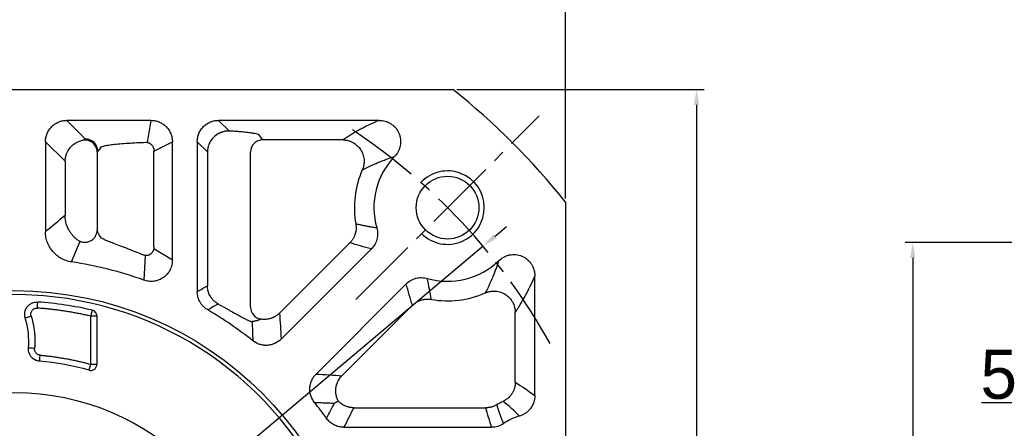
# Model space of a CAD drawing. Header units: millimetres. Extents: x 2047 to 3179, y 182 to 933.
# Tile 9 of 15: x 2265 to 2426, y 739 to 805. Entities that reach past the tile are written whole.
import ezdxf

# ---------------------------------------------------------------- set-up
doc = ezdxf.new("R2010")
doc.units = ezdxf.units.MM
doc.linetypes.add('点画线', pattern=[18, 12, -2, 2, -2])
for name, color, linetype in [('6文字层', 3, 'Continuous'), ('7中心线层', 7, '点画线'), ('标注线', 7, 'Continuous')]:
    doc.layers.add(name, color=color, linetype=linetype)
doc.layers.add('粗实线', color=7, linetype='Continuous', lineweight=40)
doc.layers.add('细实线', color=211, linetype='Continuous', lineweight=18)
doc.dimstyles.new('ISO-25', dxfattribs={"dimtxt": 2.5, "dimasz": 2.5, "dimexe": 1.25, "dimexo": 0.625, "dimtad": 1, "dimtxsty": 'Standard', "dimcen": 2.5, "dimadec": 0, "dimazin": 0, "dimtfac": 1, "dimtmove": 0, "dimatfit": 3, "dimfxl": 1, "dimarcsym": 0})

# ---------------------------------------------------------------- blocks, each defined once
blk = doc.blocks.new('*D23')
at = {"layer": '6文字层', "color": 0, "lineweight": -2}
for p, q in [((2517.24, 769.07), (2409.58, 769.07)), ((2410.83, 766.57), (2410.83, 641.57)), ((2517.24, 639.07), (2409.58, 639.07))]:
    blk.add_line(p, q, dxfattribs=at)
at = {"layer": '6文字层', "color": 0}
for points in [[(2411.24, 766.57), (2410.41, 766.57), (2410.83, 769.07)], [(2410.41, 641.57), (2411.24, 641.57), (2410.83, 639.07)]]:
    blk.add_solid(points, dxfattribs=at)
at = {"layer": 'Defpoints', "color": 0}
for p in [(2517.87, 769.07), (2410.83, 639.07), (2517.87, 639.07)]:
    blk.add_point(p, dxfattribs=at)
at = {"layer": '6文字层', "color": 0, "insert": (2406.2, 704.07), "char_height": 8, "attachment_point": 5, "rotation": 90}
blk.add_mtext('%%C130h7', dxfattribs=at)
blk = doc.blocks.new('*D24')
at = {"layer": '6文字层', "color": 0, "lineweight": -2}
for p, q in [((2434.87, 723.2), (2434.87, 744.13)), ((2439.87, 727.7), (2439.87, 744.13)), ((2432.37, 742.88), (2422.08, 742.88)), ((2439.87, 742.88), (2434.87, 742.88)), ((2442.37, 742.88), (2444.87, 742.88))]:
    blk.add_line(p, q, dxfattribs=at)
at = {"layer": '6文字层', "color": 0}
for points in [[(2432.37, 742.46), (2432.37, 743.29), (2434.87, 742.88)], [(2442.37, 743.29), (2442.37, 742.46), (2439.87, 742.88)]]:
    blk.add_solid(points, dxfattribs=at)
at = {"layer": 'Defpoints', "color": 0}
for p in [(2434.87, 742.88), (2439.87, 727.07), (2434.87, 722.57)]:
    blk.add_point(p, dxfattribs=at)
at = {"layer": '6文字层', "color": 0, "insert": (2424.87, 747.5), "char_height": 8, "attachment_point": 5}
blk.add_mtext('5', dxfattribs=at)
blk = doc.blocks.new('*D10')
at = {"layer": '6文字层', "color": 0, "lineweight": -2}
for p, q in [((2336.34, 794.07), (2376.75, 794.07)), ((2375.5, 791.57), (2375.5, 616.57)), ((2336.34, 614.07), (2376.75, 614.07))]:
    blk.add_line(p, q, dxfattribs=at)
at = {"layer": '6文字层', "color": 0}
for points in [[(2375.92, 791.57), (2375.08, 791.57), (2375.5, 794.07)], [(2375.08, 616.57), (2375.92, 616.57), (2375.5, 614.07)]]:
    blk.add_solid(points, dxfattribs=at)
at = {"layer": 'Defpoints', "color": 0}
for p in [(2335.71, 794.07), (2335.71, 614.07), (2375.5, 614.07)]:
    blk.add_point(p, dxfattribs=at)
at = {"layer": '6文字层', "color": 0, "insert": (2370.88, 704.07), "char_height": 8, "attachment_point": 5, "rotation": 90}
blk.add_mtext('180', dxfattribs=at)
blk = doc.blocks.new('*D12')
at = {"layer": '6文字层', "color": 0, "lineweight": -2}
for p, q in [((2342.54, 770.08), (2344.45, 771.69)), ((2340.63, 768.47), (2187.62, 639.67)), ((2148.48, 606.73), (2185.71, 638.06)), ((2125.11, 606.73), (2148.48, 606.73))]:
    blk.add_line(p, q, dxfattribs=at)
at = {"layer": '6文字层', "color": 0}
for points in [[(2342.27, 770.4), (2342.81, 769.76), (2340.63, 768.47)], [(2185.98, 637.75), (2185.44, 638.38), (2187.62, 639.67)]]:
    blk.add_solid(points, dxfattribs=at)
at = {"layer": 'Defpoints', "color": 0}
for p in [(2340.63, 768.47), (2187.62, 639.67)]:
    blk.add_point(p, dxfattribs=at)
at = {"layer": '6文字层', "color": 0, "insert": (2136.08, 611.35), "char_height": 8, "attachment_point": 5}
blk.add_mtext('∅200', dxfattribs=at)
blk = doc.blocks.new('*D19')
at = {"layer": '6文字层', "color": 0, "lineweight": -2}
for p, q in [((2174.12, 776.29), (2174.12, 821.62)), ((2351.62, 820.37), (2176.62, 820.37)), ((2354.12, 776.29), (2354.12, 821.62))]:
    blk.add_line(p, q, dxfattribs=at)
at = {"layer": '6文字层', "color": 0}
for points in [[(2176.62, 820.79), (2176.62, 819.96), (2174.12, 820.37)], [(2351.62, 819.96), (2351.62, 820.79), (2354.12, 820.37)]]:
    blk.add_solid(points, dxfattribs=at)
at = {"layer": 'Defpoints', "color": 0}
for p in [(2174.12, 820.37), (2174.12, 775.66), (2354.12, 775.66)]:
    blk.add_point(p, dxfattribs=at)
at = {"layer": '6文字层', "color": 0, "insert": (2264.12, 825), "char_height": 8, "attachment_point": 5}
blk.add_mtext('180', dxfattribs=at)

msp = doc.modelspace()

# ---------------------------------------------------------------- linework, layer by layer
at = {"layer": '7中心线层'}
msp.add_line((2319.847, 759.796), (2349.823, 789.772), dxfattribs=at)
msp.add_arc((2264.124, 704.074), 100, 29.00938, 57.16736, dxfattribs=at)
at = {"layer": '标注线'}
for p, q in [((2286.389, 789.039), (2285.79, 785.442)), ((2286.876, 783.997), (2289.88, 785.547)), ((2273.406, 765.916), (2274.81, 769.282)), ((2286.852, 768.109), (2289.88, 766.233)), ((2285.435, 766.964), (2285.211, 762.945))]:
    msp.add_line(p, q, dxfattribs=at)
at = {"layer": '粗实线', "color": 0, "lineweight": 30}
for p, q in [((2192.535, 794.074), (2335.713, 794.074)), ((2354.124, 775.663), (2354.124, 632.484))]:
    msp.add_line(p, q, dxfattribs=at)
for centre, radius in [((2334.835, 774.784), 5.125), ((2264.124, 704.074), 57.15), ((2264.124, 704.074), 40.5)]:
    msp.add_circle(centre, radius, dxfattribs=at)
for radius, start, end in [(115, 38.49995, 51.50005), (56.5, 35.80097, 99.19903)]:
    msp.add_arc((2264.124, 704.074), radius, start, end, dxfattribs=at)
at = {"layer": '细实线', "color": 0, "lineweight": -3}
for p, q in [((2286.389, 789.039), (2272.65, 789.039)), ((2272.65, 789.039), (2275.702, 785.987)), ((2323.646, 789.039), (2297.441, 789.039)), ((2297.441, 789.039), (2299.188, 787.293)), ((2304.651, 785.847), (2304.124, 786.55)), ((2269.159, 785.547), (2269.159, 770.848)), ((2269.159, 785.547), (2272.35, 782.356)), ((2289.88, 766.232), (2289.88, 785.547)), ((2293.95, 785.547), (2293.95, 761.077)), ((2293.95, 785.547), (2295.615, 783.882)), ((2317.716, 785.847), (2304.651, 785.847)), ((2277.594, 783.832), (2277.594, 771.107)), ((2278.124, 784.555), (2277.699, 783.992)), ((2278.124, 784.555), (2278.269, 784.694)), ((2286.876, 768.396), (2286.876, 783.997)), ((2295.615, 783.882), (2295.615, 762.025)), ((2302.653, 758.53), (2302.653, 783.852)), ((2272.35, 782.356), (2272.35, 773.542)), ((2278.249, 769.845), (2278.124, 770.009)), ((2307.368, 757.537), (2318.877, 769.047)), ((2307.654, 753.31), (2322.383, 768.039)), ((2349.089, 744.078), (2349.089, 763.594)), ((2328.089, 762.333), (2313.36, 747.604)), ((2329.097, 758.827), (2317.588, 747.318)), ((2345.898, 746.271), (2345.898, 757.666)), ((2277.545, 757.056), (2276.546, 757.056)), ((2276.546, 749.191), (2276.546, 757.056)), ((2277.545, 757.056), (2277.545, 749.191)), ((2276.546, 749.191), (2277.545, 749.191)), ((2319.514, 742.091), (2341.092, 742.091)), ((2317.894, 738.899), (2342.024, 738.899))]:
    msp.add_line(p, q, dxfattribs=at)
at = {"layer": '细实线', "color": 0, "lineweight": -3, "flags": 128}
for points in [[(2267.825, 758.366), (2267.838, 758.558), (2267.851, 758.742), (2267.862, 758.913), (2267.873, 759.063), (2267.881, 759.187), (2267.888, 759.28), (2267.892, 759.34), (2267.893, 759.364)], [(2276.774, 758.029), (2276.769, 758.006), (2276.755, 757.948), (2276.734, 757.856), (2276.705, 757.735), (2276.671, 757.589), (2276.632, 757.422), (2276.59, 757.242), (2276.546, 757.056)], [(2265.849, 756.773), (2265.873, 756.78), (2265.931, 756.798), (2266.021, 756.826), (2266.14, 756.864), (2266.283, 756.908), (2266.445, 756.959), (2266.621, 757.014), (2266.803, 757.071)], [(2267.374, 751.769), (2267.184, 751.786), (2267.001, 751.802), (2266.832, 751.817), (2266.682, 751.83), (2266.558, 751.841), (2266.464, 751.85), (2266.404, 751.855), (2266.379, 751.857)], [(2268.192, 749.689), (2268.194, 749.714), (2268.2, 749.775), (2268.208, 749.869), (2268.219, 749.993), (2268.232, 750.142), (2268.247, 750.312), (2268.264, 750.495), (2268.281, 750.685)], [(2276.281, 748.227), (2276.287, 748.252), (2276.304, 748.31), (2276.329, 748.401), (2276.362, 748.521), (2276.401, 748.666), (2276.447, 748.83), (2276.495, 749.007), (2276.546, 749.191)]]:
    msp.add_lwpolyline(points, dxfattribs=at)
at = {"layer": '细实线', "color": 0, "lineweight": -3}
for centre, radius, start, end in [((2275.694, 783.982), 2.005, 0.27517, 89.7861), ((2304.658, 783.842), 2.005, 90.21388, 179.72485), ((2334.835, 774.784), 12.035, 136.11349, 196.0261), ((2334.835, 774.784), 15.226, 156.13994, 190.08417), ((2264.124, 704.074), 62.535, 70.29282, 81.46387), ((2334.835, 774.784), 12.035, 253.97395, 313.88093), ((2334.835, 774.784), 15.226, 259.91587, 293.86008), ((2264.124, 704.074), 55.419, 76.80485, 86.10001), ((2264.124, 704.074), 62.535, 51.54529, 59.69465), ((2253.728, 752.981), 12.7, 354.92372, 17.37087), ((2264.124, 704.074), 45.797, 74.60627, 84.90376), ((2349.124, 732.074), 12.226, 115.25676, 120.75302), ((2264.124, 704.074), 62.535, 35.47416, 38.45471), ((2349.124, 732.074), 9.035, 106.2818, 124.56113)]:
    msp.add_arc(centre, radius, start, end, dxfattribs=at)
at = {"layer": '细实线', "color": 0, "lineweight": -2}
msp.add_arc((2334.835, 774.784), 6, 225.00006, 136.71913, dxfattribs=at)
at = {"layer": '细实线', "color": 0, "lineweight": -3}
for points, knots in [([(2269.159, 785.547), (2269.158, 785.778), (2269.18, 786.005), (2269.268, 786.451), (2269.334, 786.673), (2269.509, 787.097), (2269.615, 787.298), (2269.868, 787.678), (2270.016, 787.857), (2270.338, 788.18), (2270.514, 788.325), (2270.896, 788.58), (2271.099, 788.688), (2271.52, 788.862), (2271.74, 788.928), (2272.191, 789.017), (2272.419, 789.039), (2272.65, 789.039)], [0, 0, 0, 0, 0.125, 0.125, 0.25, 0.25, 0.375, 0.375, 0.5, 0.5, 0.625, 0.625, 0.75, 0.75, 0.875, 0.875, 1, 1, 1, 1]), ([(2286.389, 789.039), (2286.62, 789.039), (2286.846, 789.017), (2287.293, 788.93), (2287.515, 788.863), (2287.938, 788.689), (2288.139, 788.582), (2288.519, 788.329), (2288.699, 788.182), (2289.022, 787.86), (2289.166, 787.684), (2289.421, 787.302), (2289.53, 787.098), (2289.703, 786.678), (2289.77, 786.458), (2289.859, 786.006), (2289.881, 785.778), (2289.88, 785.547)], [0, 0, 0, 0, 0.125, 0.125, 0.25, 0.25, 0.375, 0.375, 0.5, 0.5, 0.625, 0.625, 0.75, 0.75, 0.875, 0.875, 1, 1, 1, 1]), ([(2293.95, 785.547), (2293.949, 785.778), (2293.972, 786.005), (2294.059, 786.451), (2294.125, 786.673), (2294.3, 787.097), (2294.406, 787.298), (2294.659, 787.678), (2294.807, 787.857), (2295.129, 788.18), (2295.305, 788.325), (2295.687, 788.58), (2295.89, 788.688), (2296.311, 788.862), (2296.531, 788.928), (2296.982, 789.017), (2297.211, 789.039), (2297.441, 789.039)], [0, 0, 0, 0, 0.125, 0.125, 0.25, 0.25, 0.375, 0.375, 0.5, 0.5, 0.625, 0.625, 0.75, 0.75, 0.875, 0.875, 1, 1, 1, 1]), ([(2323.646, 789.039), (2323.533, 788.991), (2323.278, 788.882), (2322.871, 788.701), (2322.399, 788.484), (2321.75, 788.174), (2321.06, 787.824), (2320.071, 787.292), (2319.159, 786.759), (2318.302, 786.226), (2317.89, 785.959), (2317.716, 785.847)], [0, 0, 0, 0, 0.0458859, 0.1028451, 0.1708812, 0.2499978, 0.3949893, 0.4999833, 0.7499879, 0.8946703, 1, 1, 1, 1]), ([(2323.646, 789.039), (2323.991, 789.04), (2324.328, 788.993), (2324.822, 788.851), (2324.985, 788.791), (2325.296, 788.651), (2325.446, 788.569), (2325.733, 788.385), (2325.871, 788.282), (2326.13, 788.056), (2326.25, 787.934), (2326.58, 787.545), (2326.764, 787.247), (2326.965, 786.776), (2327.02, 786.615), (2327.106, 786.282), (2327.136, 786.111), (2327.171, 785.771), (2327.175, 785.601), (2327.159, 785.259), (2327.138, 785.087), (2327.071, 784.751), (2327.026, 784.586), (2326.912, 784.265), (2326.842, 784.107), (2326.601, 783.651), (2326.401, 783.375), (2326.161, 783.127)], [0, 0, 0, 0, 0.125, 0.125, 0.1875, 0.1875, 0.25, 0.25, 0.3125, 0.3125, 0.375, 0.375, 0.5, 0.5, 0.5625, 0.5625, 0.625, 0.625, 0.6875, 0.6875, 0.75, 0.75, 0.8125, 0.8125, 0.875, 0.875, 1, 1, 1, 1]), ([(2299.188, 787.293), (2299.122, 787.293), (2298.992, 787.294), (2298.801, 787.283), (2298.616, 787.263), (2298.438, 787.234), (2298.268, 787.198), (2298.107, 787.156), (2297.954, 787.108), (2297.811, 787.056), (2297.676, 787.001), (2297.551, 786.944), (2297.435, 786.886), (2297.329, 786.827), (2297.232, 786.769), (2297.143, 786.712), (2297.064, 786.658), (2296.993, 786.606), (2296.93, 786.559), (2296.876, 786.516), (2296.83, 786.478), (2296.792, 786.445), (2296.761, 786.418), (2296.738, 786.397), (2296.723, 786.383), (2296.55, 786.223), (2296.242, 785.87), (2295.973, 785.401), (2295.795, 784.966), (2295.703, 784.658), (2295.645, 784.337), (2295.62, 784.102), (2295.616, 783.953), (2295.615, 783.882)], [0, 0, 0, 0, 0.0368147, 0.0726238, 0.1073269, 0.1408423, 0.1731034, 0.2040563, 0.2336563, 0.2618654, 0.2886505, 0.3139809, 0.3378276, 0.3601617, 0.380954, 0.4001749, 0.417794, 0.4337809, 0.4481054, 0.460738, 0.4716481, 0.4808076, 0.4881954, 0.4937948, 0.4975938, 0.4995841, 0.6224357, 0.7493627, 0.788593, 0.8744761, 0.920475, 0.9623357, 1, 1, 1, 1]), ([(2304.124, 786.55), (2304.122, 786.559), (2304.119, 786.579), (2304.095, 786.613), (2304.043, 786.655), (2303.949, 786.704), (2303.75, 786.777), (2303.397, 786.864), (2302.841, 786.96), (2302.15, 787.051), (2301.396, 787.13), (2300.657, 787.192), (2300.092, 787.234), (2299.611, 787.267), (2299.315, 787.285), (2299.188, 787.293)], [0, 0, 0, 0, 0.0313965, 0.0718539, 0.121333, 0.1798007, 0.2472356, 0.3854503, 0.5001951, 0.6140964, 0.7530526, 0.8344837, 0.9028155, 0.9580087, 1, 1, 1, 1]), ([(2277.594, 783.832), (2277.593, 784.085), (2277.542, 784.361), (2277.306, 784.895), (2277.121, 785.149), (2276.651, 785.546), (2276.37, 785.688), (2275.804, 785.833), (2275.522, 785.839), (2275.272, 785.799)], [0, 0, 0, 0, 0.25, 0.25, 0.5, 0.5, 0.75, 0.75, 1, 1, 1, 1]), ([(2278.269, 784.694), (2278.276, 784.702), (2278.318, 784.749), (2278.567, 784.821), (2278.917, 784.906), (2279.289, 784.976), (2279.699, 785.039), (2280.331, 785.122), (2281.268, 785.218), (2282.597, 785.318), (2284.027, 785.399), (2285.058, 785.438), (2285.562, 785.457)], [0, 0, 0, 0, 0.0239919, 0.1398503, 0.218592, 0.2933947, 0.3642584, 0.4311836, 0.5821437, 0.7272598, 0.8665416, 1, 1, 1, 1]), ([(2285.562, 785.457), (2285.589, 785.457), (2285.649, 785.458), (2285.748, 785.449), (2285.869, 785.428), (2286.005, 785.388), (2286.215, 785.293), (2286.427, 785.134), (2286.608, 784.911), (2286.726, 784.706), (2286.812, 784.482), (2286.867, 784.244), (2286.873, 784.08), (2286.876, 783.997)], [0, 0, 0, 0, 0.0383765, 0.0859562, 0.1429006, 0.2129994, 0.2855357, 0.4652536, 0.5706482, 0.675074, 0.7819415, 0.8904795, 1, 1, 1, 1]), ([(2317.716, 785.847), (2317.771, 785.846), (2317.883, 785.844), (2318.052, 785.831), (2318.224, 785.809), (2318.398, 785.779), (2318.643, 785.722), (2318.976, 785.616), (2319.505, 785.372), (2320.106, 784.939), (2320.663, 784.275), (2321.045, 783.498), (2321.19, 782.815), (2321.208, 782.292), (2321.186, 781.946), (2321.128, 781.602), (2321.039, 781.265), (2320.953, 781.05), (2320.909, 780.943)], [0, 0, 0, 0, 0.0239044, 0.0483979, 0.073473, 0.0991189, 0.1253215, 0.1825106, 0.2502544, 0.3775212, 0.4998642, 0.6223631, 0.7494739, 0.7988721, 0.849003, 0.899487, 0.9499425, 1, 1, 1, 1]), ([(2320.909, 780.943), (2321.068, 781.025), (2321.372, 781.182), (2321.822, 781.403), (2322.241, 781.602), (2322.627, 781.779), (2322.979, 781.935), (2323.294, 782.071), (2323.737, 782.257), (2324.3, 782.483), (2324.987, 782.738), (2325.595, 782.948), (2325.985, 783.071), (2326.161, 783.127)], [0, 0, 0, 0, 0.1041735, 0.1998051, 0.286898, 0.3654557, 0.4354822, 0.496981, 0.5499569, 0.6903652, 0.8121691, 0.9153725, 1, 1, 1, 1]), ([(2274.439, 769.486), (2274.382, 769.528), (2274.267, 769.612), (2274.102, 769.748), (2273.942, 769.89), (2273.788, 770.04), (2273.64, 770.197), (2273.498, 770.361), (2273.364, 770.53), (2273.237, 770.706), (2273.117, 770.886), (2273.006, 771.072), (2272.878, 771.308), (2272.741, 771.601), (2272.604, 771.96), (2272.494, 772.338), (2272.413, 772.73), (2272.361, 773.133), (2272.354, 773.405), (2272.35, 773.542)], [0, 0, 0, 0, 0.0447969, 0.0898483, 0.1351151, 0.1805572, 0.2261334, 0.2718018, 0.3175199, 0.363245, 0.4089344, 0.4545455, 0.5000363, 0.5788151, 0.6598977, 0.7429451, 0.8275829, 0.9134086, 1, 1, 1, 1]), ([(2319.843, 772.118), (2319.853, 772.055), (2319.874, 771.929), (2319.891, 771.737), (2319.898, 771.542), (2319.894, 771.346), (2319.879, 771.148), (2319.853, 770.951), (2319.815, 770.754), (2319.766, 770.56), (2319.706, 770.369), (2319.635, 770.181), (2319.553, 769.998), (2319.462, 769.821), (2319.361, 769.651), (2319.252, 769.488), (2319.135, 769.332), (2319.01, 769.184), (2318.922, 769.092), (2318.877, 769.047)], [0, 0, 0, 0, 0.0569585, 0.1145953, 0.1728333, 0.23159, 0.2907781, 0.3503061, 0.4100796, 0.4700014, 0.5299731, 0.5898956, 0.6496705, 0.7092007, 0.7683916, 0.8271518, 0.8853941, 0.9430358, 1, 1, 1, 1]), ([(2323.268, 771.462), (2323.089, 771.489), (2322.726, 771.545), (2322.176, 771.64), (2321.612, 771.744), (2321.034, 771.858), (2320.443, 771.983), (2320.045, 772.073), (2319.843, 772.118)], [0, 0, 0, 0, 0.1546811, 0.3141565, 0.4784262, 0.6474901, 0.821348, 1, 1, 1, 1]), ([(2273.406, 765.916), (2273.112, 765.959), (2272.821, 766.03), (2272.257, 766.221), (2271.984, 766.342), (2271.468, 766.626), (2271.225, 766.79), (2270.767, 767.162), (2270.553, 767.371), (2270.169, 767.817), (2269.998, 768.056), (2269.698, 768.565), (2269.57, 768.835), (2269.366, 769.386), (2269.289, 769.67), (2269.185, 770.253), (2269.158, 770.55), (2269.159, 770.848)], [0, 0, 0, 0, 0.125, 0.125, 0.25, 0.25, 0.375, 0.375, 0.5, 0.5, 0.625, 0.625, 0.75, 0.75, 0.875, 0.875, 1, 1, 1, 1]), ([(2274.439, 769.486), (2274.559, 769.402), (2274.697, 769.326), (2275.008, 769.205), (2275.18, 769.16), (2275.548, 769.12), (2275.743, 769.125), (2276.132, 769.194), (2276.326, 769.259), (2276.686, 769.444), (2276.851, 769.564), (2277.134, 769.839), (2277.251, 769.995), (2277.431, 770.316), (2277.495, 770.482), (2277.576, 770.805), (2277.593, 770.961), (2277.594, 771.107)], [0, 0, 0, 0, 0.125, 0.125, 0.25, 0.25, 0.375, 0.375, 0.5, 0.5, 0.625, 0.625, 0.75, 0.75, 0.875, 0.875, 1, 1, 1, 1]), ([(2278.111, 770.025), (2278.089, 770.059), (2278.046, 770.127), (2277.981, 770.238), (2277.917, 770.358), (2277.86, 770.473), (2277.795, 770.609), (2277.727, 770.763), (2277.655, 770.942), (2277.612, 771.058), (2277.594, 771.107)], [0, 0, 0, 0, 0.1249782, 0.2499782, 0.3749905, 0.5000069, 0.5810094, 0.7500059, 0.8949883, 1, 1, 1, 1]), ([(2323.268, 771.462), (2323.354, 771.162), (2323.399, 770.858), (2323.406, 770.394), (2323.398, 770.238), (2323.361, 769.931), (2323.332, 769.779), (2323.217, 769.333), (2323.098, 769.041), (2322.792, 768.506), (2322.604, 768.259), (2322.383, 768.039)], [0, 0, 0, 0, 0.25, 0.25, 0.375, 0.375, 0.5, 0.5, 0.75, 0.75, 1, 1, 1, 1]), ([(2278.124, 770.009), (2278.122, 770.01), (2278.118, 770.014), (2278.113, 770.021), (2278.111, 770.025)], [0, 0, 0, 0, 0.4167706, 1, 1, 1, 1]), ([(2285.158, 767.042), (2284.19, 767.429), (2282.73, 768.012), (2281.109, 768.617), (2280.06, 769.013), (2279.211, 769.347), (2278.614, 769.619), (2278.294, 769.784), (2278.251, 769.843), (2278.249, 769.845)], [0, 0, 0, 0, 0.2818542, 0.4249744, 0.5696105, 0.7096663, 0.8508563, 0.9933238, 1, 1, 1, 1]), ([(2286.876, 768.396), (2286.876, 768.358), (2286.874, 768.282), (2286.862, 768.168), (2286.843, 768.057), (2286.817, 767.948), (2286.783, 767.842), (2286.743, 767.736), (2286.678, 767.603), (2286.589, 767.461), (2286.472, 767.321), (2286.386, 767.242), (2286.325, 767.193), (2286.283, 767.162), (2286.214, 767.115), (2286.114, 767.06), (2285.982, 767.005), (2285.817, 766.962), (2285.62, 766.944), (2285.392, 766.961), (2285.239, 767.014), (2285.158, 767.042)], [0, 0, 0, 0, 0.0425307, 0.0847242, 0.1266025, 0.1681743, 0.2094386, 0.2503874, 0.2947795, 0.375456, 0.4386482, 0.5007932, 0.5083588, 0.528495, 0.560896, 0.6050781, 0.6606963, 0.7276473, 0.8061485, 0.8967054, 1, 1, 1, 1]), ([(2289.88, 766.232), (2289.881, 765.951), (2289.848, 765.675), (2289.72, 765.134), (2289.621, 764.867), (2289.368, 764.373), (2289.211, 764.14), (2288.843, 763.716), (2288.637, 763.53), (2288.295, 763.289), (2288.174, 763.214), (2287.928, 763.082), (2287.802, 763.024), (2287.414, 762.872), (2287.139, 762.801), (2286.586, 762.729), (2286.308, 762.726), (2285.75, 762.787), (2285.476, 762.85), (2285.211, 762.945)], [0, 0, 0, 0, 0.125, 0.125, 0.25, 0.25, 0.375, 0.375, 0.5, 0.5, 0.5625, 0.5625, 0.625, 0.625, 0.75, 0.75, 0.875, 0.875, 1, 1, 1, 1]), ([(2343.177, 766.109), (2343.144, 766.003), (2343.076, 765.788), (2342.971, 765.47), (2342.861, 765.15), (2342.747, 764.829), (2342.628, 764.507), (2342.504, 764.183), (2342.376, 763.858), (2342.164, 763.339), (2341.857, 762.629), (2341.441, 761.736), (2341.146, 761.157), (2340.994, 760.859)], [0, 0, 0, 0, 0.050936, 0.1033911, 0.1573661, 0.2128616, 0.2698779, 0.3284157, 0.3884753, 0.450057, 0.6219123, 0.805225, 1, 1, 1, 1]), ([(2343.176, 766.11), (2343.424, 766.35), (2343.7, 766.55), (2344.154, 766.79), (2344.313, 766.86), (2344.634, 766.975), (2344.799, 767.02), (2345.133, 767.087), (2345.305, 767.108), (2345.648, 767.125), (2345.819, 767.12), (2346.327, 767.069), (2346.667, 766.982), (2347.138, 766.782), (2347.289, 766.704), (2347.582, 766.524), (2347.722, 766.422), (2347.983, 766.201), (2348.105, 766.081), (2348.33, 765.823), (2348.434, 765.684), (2348.712, 765.252), (2348.853, 764.939), (2349.044, 764.277), (2349.09, 763.939), (2349.089, 763.594)], [0, 0, 0, 0, 0.125, 0.125, 0.1875, 0.1875, 0.25, 0.25, 0.3125, 0.3125, 0.375, 0.375, 0.5, 0.5, 0.5625, 0.5625, 0.625, 0.625, 0.6875, 0.6875, 0.75, 0.75, 0.875, 0.875, 1, 1, 1, 1]), ([(2328.089, 762.333), (2328.31, 762.553), (2328.554, 762.74), (2328.956, 762.971), (2329.097, 763.039), (2329.383, 763.156), (2329.529, 763.204), (2329.976, 763.32), (2330.289, 763.357), (2330.905, 763.349), (2331.212, 763.303), (2331.512, 763.217)], [0, 0, 0, 0, 0.25, 0.25, 0.375, 0.375, 0.5, 0.5, 0.75, 0.75, 1, 1, 1, 1]), ([(2345.898, 757.666), (2345.968, 757.774), (2346.127, 758.02), (2346.394, 758.44), (2346.856, 759.188), (2347.342, 760.02), (2347.874, 761.009), (2348.249, 761.748), (2348.6, 762.488), (2348.865, 763.073), (2349.021, 763.436), (2349.089, 763.594)], [0, 0, 0, 0, 0.065854, 0.1491911, 0.2500123, 0.5000169, 0.6050448, 0.7500024, 0.8525939, 0.9359237, 1, 1, 1, 1]), ([(2295.679, 758.063), (2295.415, 758.217), (2295.176, 758.402), (2294.855, 758.725), (2294.754, 758.841), (2294.57, 759.083), (2294.486, 759.209), (2294.261, 759.601), (2294.144, 759.888), (2293.989, 760.472), (2293.95, 760.771), (2293.95, 761.077)], [0, 0, 0, 0, 0.25, 0.25, 0.375, 0.375, 0.5, 0.5, 0.75, 0.75, 1, 1, 1, 1]), ([(2297.337, 759.057), (2297.284, 759.089), (2297.177, 759.152), (2297.025, 759.259), (2296.879, 759.371), (2296.741, 759.49), (2296.61, 759.615), (2296.488, 759.745), (2296.374, 759.878), (2296.269, 760.015), (2296.173, 760.155), (2296.05, 760.353), (2295.913, 760.617), (2295.781, 760.957), (2295.686, 761.308), (2295.626, 761.666), (2295.619, 761.905), (2295.615, 762.025)], [0, 0, 0, 0, 0.0530201, 0.1055654, 0.1575589, 0.2089257, 0.2595932, 0.3094929, 0.35856, 0.406735, 0.4539637, 0.5001979, 0.6008843, 0.7016552, 0.8020608, 0.9016516, 1, 1, 1, 1]), ([(2340.994, 760.859), (2341.037, 760.878), (2341.125, 760.915), (2341.261, 760.964), (2341.399, 761.008), (2341.586, 761.059), (2342.009, 761.148), (2342.694, 761.176), (2343.548, 760.995), (2344.327, 760.612), (2344.99, 760.055), (2345.413, 759.468), (2345.66, 758.941), (2345.781, 758.571), (2345.853, 758.234), (2345.89, 757.947), (2345.895, 757.759), (2345.898, 757.666)], [0, 0, 0, 0, 0.0205309, 0.0415011, 0.0629066, 0.0831419, 0.1255598, 0.2504065, 0.3774842, 0.500359, 0.6225256, 0.7497298, 0.8101816, 0.8747161, 0.9180617, 0.9598395, 1, 1, 1, 1]), ([(2265.849, 756.773), (2265.836, 756.82), (2265.808, 756.914), (2265.781, 757.059), (2265.763, 757.206), (2265.757, 757.354), (2265.761, 757.501), (2265.776, 757.646), (2265.801, 757.787), (2265.836, 757.925), (2265.879, 758.056), (2265.929, 758.181), (2265.987, 758.299), (2266.049, 758.409), (2266.116, 758.511), (2266.201, 758.626), (2266.313, 758.756), (2266.465, 758.899), (2266.647, 759.036), (2266.857, 759.159), (2267.093, 759.261), (2267.35, 759.332), (2267.619, 759.371), (2267.802, 759.366), (2267.893, 759.364)], [0, 0, 0, 0, 0.0377902, 0.0758486, 0.1140265, 0.1521694, 0.1901209, 0.2277251, 0.2648301, 0.3012906, 0.3369709, 0.3717466, 0.4055059, 0.4381514, 0.4695995, 0.4997815, 0.5484105, 0.6022814, 0.6609762, 0.7238946, 0.7902524, 0.8591036, 0.9293881, 1, 1, 1, 1]), ([(2329.097, 758.827), (2329.143, 758.871), (2329.235, 758.96), (2329.382, 759.084), (2329.538, 759.202), (2329.701, 759.311), (2329.872, 759.412), (2330.049, 759.503), (2330.232, 759.585), (2330.419, 759.656), (2330.61, 759.716), (2330.805, 759.765), (2331.001, 759.803), (2331.199, 759.829), (2331.396, 759.844), (2331.593, 759.848), (2331.787, 759.84), (2331.98, 759.823), (2332.106, 759.803), (2332.169, 759.793)], [0, 0, 0, 0, 0.0569642, 0.114606, 0.1728483, 0.2316085, 0.2907995, 0.3503297, 0.4101046, 0.4700271, 0.5299988, 0.5899206, 0.649694, 0.7092221, 0.7684101, 0.8271668, 0.8854048, 0.9430415, 1, 1, 1, 1]), ([(2266.803, 757.071), (2266.794, 757.102), (2266.777, 757.165), (2266.762, 757.261), (2266.756, 757.358), (2266.76, 757.455), (2266.772, 757.55), (2266.798, 757.66), (2266.854, 757.812), (2267.005, 758.063), (2267.226, 758.234), (2267.45, 758.323), (2267.573, 758.355), (2267.709, 758.371), (2267.79, 758.368), (2267.825, 758.366)], [0, 0, 0, 0, 0.0504064, 0.1005856, 0.1506348, 0.2006208, 0.2505899, 0.298988, 0.3756646, 0.5007153, 0.7491484, 0.7893403, 0.8744975, 0.9448239, 1, 1, 1, 1]), ([(2276.546, 757.056), (2276.307, 757.111), (2275.828, 757.221), (2275.108, 757.374), (2274.386, 757.518), (2273.663, 757.652), (2272.939, 757.776), (2272.213, 757.89), (2271.485, 757.994), (2270.756, 758.089), (2270.025, 758.173), (2269.293, 758.248), (2268.56, 758.313), (2268.07, 758.349), (2267.825, 758.366)], [0, 0, 0, 0, 0.0834732, 0.1668701, 0.250206, 0.3334962, 0.4167557, 0.5, 0.5832443, 0.6665038, 0.749794, 0.8331299, 0.9165268, 1, 1, 1, 1]), ([(2277.545, 757.056), (2277.545, 757.159), (2277.528, 757.268), (2277.456, 757.482), (2277.4, 757.585), (2277.256, 757.767), (2277.168, 757.845), (2276.977, 757.964), (2276.875, 758.005), (2276.774, 758.029)], [0, 0, 0, 0, 0.25, 0.25, 0.5, 0.5, 0.75, 0.75, 1, 1, 1, 1]), ([(2297.337, 759.057), (2297.059, 758.891), (2296.506, 758.562), (2295.954, 758.228), (2295.679, 758.063)], [0, 0, 0, 0, 0.5029553, 1, 1, 1, 1]), ([(2297.337, 759.057), (2297.433, 759.004), (2297.626, 758.9), (2297.906, 758.746), (2298.181, 758.595), (2298.449, 758.446), (2298.711, 758.301), (2298.966, 758.159), (2299.214, 758.02), (2299.701, 757.748), (2300.379, 757.366), (2301.169, 756.928), (2301.827, 756.576), (2302.243, 756.374), (2302.492, 756.269), (2302.634, 756.218), (2302.749, 756.186), (2302.838, 756.174), (2302.874, 756.183), (2302.892, 756.187)], [0, 0, 0, 0, 0.0317788, 0.0634082, 0.0949079, 0.1262983, 0.1575995, 0.1888323, 0.2200171, 0.2511749, 0.3767149, 0.4998388, 0.624614, 0.7487441, 0.7997141, 0.8501812, 0.9002872, 0.9501775, 1, 1, 1, 1]), ([(2302.653, 758.53), (2302.656, 758.069), (2302.824, 757.61), (2303.121, 757.255), (2303.423, 756.895), (2303.856, 756.646), (2304.319, 756.566)], [0.00782907, 0.00782907, 0.00782907, 0.00782907, 0.5, 0.5, 0.5, 1, 1, 1, 1]), ([(2266.803, 757.071), (2266.84, 756.948), (2266.915, 756.704), (2267.013, 756.333), (2267.102, 755.96), (2267.18, 755.586), (2267.247, 755.209), (2267.304, 754.829), (2267.362, 754.353), (2267.41, 753.779), (2267.432, 753.109), (2267.424, 752.438), (2267.391, 751.992), (2267.374, 751.769)], [0, 0, 0, 0, 0.0715587, 0.1429813, 0.214324, 0.2856427, 0.3569937, 0.428433, 0.5000165, 0.6251438, 0.7499828, 0.8748346, 1, 1, 1, 1]), ([(2302.892, 756.187), (2302.916, 755.661), (2302.963, 754.618), (2302.997, 753.566), (2303.014, 753.044)], [0, 0, 0, 0, 0.5048522, 1, 1, 1, 1]), ([(2304.319, 756.566), (2304.269, 756.541), (2304.172, 756.492), (2304.031, 756.429), (2303.898, 756.377), (2303.775, 756.333), (2303.615, 756.283), (2303.423, 756.238), (2303.203, 756.205), (2303.063, 756.203), (2302.996, 756.202)], [0, 0, 0, 0, 0.1130631, 0.2195933, 0.3195903, 0.4130545, 0.4999869, 0.6818598, 0.8485293, 1, 1, 1, 1]), ([(2307.368, 757.537), (2307.322, 757.492), (2307.229, 757.403), (2307.081, 757.279), (2306.928, 757.164), (2306.772, 757.059), (2306.612, 756.964), (2306.451, 756.879), (2306.288, 756.804), (2306.126, 756.739), (2305.913, 756.665), (2305.643, 756.593), (2305.314, 756.537), (2304.981, 756.514), (2304.648, 756.52), (2304.428, 756.551), (2304.319, 756.566)], [0, 0, 0, 0, 0.0584865, 0.1165397, 0.1740176, 0.2307826, 0.2867024, 0.3416518, 0.3955133, 0.4481786, 0.4995484, 0.5992627, 0.699617, 0.8001606, 0.9004377, 1, 1, 1, 1]), ([(2307.654, 753.31), (2307.353, 753.008), (2306.996, 752.762), (2306.415, 752.501), (2306.212, 752.431), (2305.802, 752.331), (2305.595, 752.3), (2305.173, 752.277), (2304.959, 752.284), (2304.541, 752.337), (2304.336, 752.382), (2303.731, 752.575), (2303.348, 752.779), (2303.014, 753.044)], [0, 0, 0, 0, 0.25, 0.25, 0.375, 0.375, 0.5, 0.5, 0.625, 0.625, 0.75, 0.75, 1, 1, 1, 1]), ([(2268.192, 749.689), (2268.146, 749.694), (2268.055, 749.705), (2267.919, 749.732), (2267.786, 749.767), (2267.657, 749.812), (2267.532, 749.864), (2267.412, 749.925), (2267.298, 749.992), (2267.192, 750.064), (2267.092, 750.142), (2267, 750.224), (2266.915, 750.309), (2266.81, 750.426), (2266.69, 750.588), (2266.567, 750.806), (2266.468, 751.048), (2266.4, 751.309), (2266.365, 751.581), (2266.374, 751.765), (2266.379, 751.857)], [0, 0, 0, 0, 0.0440142, 0.0880614, 0.1319944, 0.1756658, 0.2189304, 0.2616477, 0.3036844, 0.3449156, 0.385227, 0.4245158, 0.4626913, 0.4996755, 0.5750843, 0.6548785, 0.7382824, 0.8243418, 0.9119677, 1, 1, 1, 1]), ([(2268.281, 750.685), (2268.247, 750.689), (2268.17, 750.698), (2268.043, 750.732), (2267.88, 750.801), (2267.727, 750.906), (2267.596, 751.041), (2267.492, 751.19), (2267.411, 751.373), (2267.368, 751.574), (2267.372, 751.706), (2267.374, 751.769)], [0, 0, 0, 0, 0.0649154, 0.148325, 0.2498975, 0.4033162, 0.4995966, 0.6085534, 0.7493915, 0.8794922, 1, 1, 1, 1]), ([(2268.281, 750.685), (2268.514, 750.663), (2268.98, 750.619), (2269.677, 750.541), (2270.372, 750.453), (2271.066, 750.354), (2271.758, 750.245), (2272.447, 750.126), (2273.135, 749.996), (2273.821, 749.856), (2274.505, 749.706), (2275.188, 749.545), (2275.868, 749.374), (2276.32, 749.252), (2276.546, 749.191)], [0, 0, 0, 0, 0.083505, 0.1669165, 0.250253, 0.3335333, 0.416776, 0.5, 0.583224, 0.6664667, 0.749747, 0.8330835, 0.916495, 1, 1, 1, 1]), ([(2276.281, 748.227), (2276.408, 748.193), (2276.557, 748.18), (2276.863, 748.232), (2277.019, 748.297), (2277.281, 748.497), (2277.386, 748.631), (2277.517, 748.912), (2277.544, 749.059), (2277.545, 749.191)], [0, 0, 0, 0, 0.25, 0.25, 0.5, 0.5, 0.75, 0.75, 1, 1, 1, 1]), ([(2313.095, 742.964), (2312.829, 743.298), (2312.625, 743.681), (2312.432, 744.29), (2312.386, 744.5), (2312.334, 744.919), (2312.327, 745.129), (2312.352, 745.551), (2312.384, 745.764), (2312.485, 746.173), (2312.554, 746.372), (2312.729, 746.758), (2312.834, 746.944), (2313.074, 747.291), (2313.209, 747.453), (2313.36, 747.604)], [0, 0, 0, 0, 0.25, 0.25, 0.375, 0.375, 0.5, 0.5, 0.625, 0.625, 0.75, 0.75, 0.875, 0.875, 1, 1, 1, 1]), ([(2317.002, 743.159), (2316.974, 743.212), (2316.917, 743.32), (2316.841, 743.488), (2316.773, 743.662), (2316.714, 743.842), (2316.664, 744.026), (2316.602, 744.318), (2316.554, 744.756), (2316.579, 745.232), (2316.653, 745.631), (2316.734, 745.928), (2316.845, 746.225), (2316.987, 746.518), (2317.158, 746.802), (2317.357, 747.072), (2317.511, 747.236), (2317.588, 747.318)], [0, 0, 0, 0, 0.0403834, 0.0813436, 0.1228349, 0.1648076, 0.207208, 0.2499786, 0.3636521, 0.4996965, 0.5655686, 0.6339354, 0.7044673, 0.776782, 0.8504526, 0.9250186, 1, 1, 1, 1]), ([(2345.898, 746.271), (2345.896, 746.21), (2345.894, 746.087), (2345.879, 745.904), (2345.855, 745.723), (2345.821, 745.544), (2345.778, 745.368), (2345.727, 745.196), (2345.667, 745.028), (2345.6, 744.865), (2345.525, 744.707), (2345.444, 744.556), (2345.332, 744.37), (2345.179, 744.15), (2344.972, 743.906), (2344.74, 743.677), (2344.483, 743.469), (2344.206, 743.283), (2344.007, 743.182), (2343.907, 743.131)], [0, 0, 0, 0, 0.0468198, 0.0936078, 0.1402845, 0.186771, 0.2329897, 0.278865, 0.3243242, 0.3692976, 0.4137194, 0.4575281, 0.5006667, 0.5802248, 0.6617969, 0.745, 0.8294089, 0.9145672, 1, 1, 1, 1]), ([(2319.514, 742.091), (2319.455, 742.092), (2319.336, 742.094), (2319.158, 742.108), (2318.983, 742.131), (2318.809, 742.162), (2318.639, 742.202), (2318.472, 742.25), (2318.31, 742.305), (2318.057, 742.405), (2317.748, 742.561), (2317.423, 742.781), (2317.183, 742.978), (2317.056, 743.105), (2317.002, 743.159)], [0, 0, 0, 0, 0.0637433, 0.1272971, 0.1905628, 0.2534436, 0.315846, 0.3776796, 0.4388584, 0.4993012, 0.6683192, 0.8082044, 0.9186335, 1, 1, 1, 1]), ([(2349.089, 744.078), (2349.089, 743.703), (2349.031, 743.337), (2348.795, 742.626), (2348.623, 742.295), (2348.287, 741.847), (2348.162, 741.706), (2347.895, 741.449), (2347.752, 741.331), (2347.445, 741.119), (2347.282, 741.025), (2346.945, 740.865), (2346.771, 740.799), (2346.591, 740.746)], [0, 0, 0, 0, 0.25, 0.25, 0.5, 0.5, 0.625, 0.625, 0.75, 0.75, 0.875, 0.875, 1, 1, 1, 1]), ([(2313.095, 742.964), (2313.456, 742.952), (2314.184, 742.929), (2315.278, 742.886), (2316.008, 742.852), (2316.376, 742.835)], [0, 0, 0, 0, 0.3288347, 0.662168, 1, 1, 1, 1]), ([(2342.872, 742.581), (2342.819, 742.55), (2342.711, 742.488), (2342.544, 742.407), (2342.371, 742.333), (2342.195, 742.269), (2342.015, 742.214), (2341.833, 742.169), (2341.649, 742.134), (2341.463, 742.11), (2341.277, 742.094), (2341.154, 742.092), (2341.092, 742.091)], [0, 0, 0, 0, 0.099139, 0.1988479, 0.2989887, 0.3994196, 0.4999963, 0.6005733, 0.701005, 0.8011473, 0.9008583, 1, 1, 1, 1]), ([(2343.999, 739.514), (2343.924, 739.701), (2343.772, 740.082), (2343.549, 740.67), (2343.324, 741.283), (2343.096, 741.923), (2342.948, 742.359), (2342.872, 742.581)], [0, 0, 0, 0, 0.1844621, 0.3766933, 0.5766933, 0.7844623, 1, 1, 1, 1]), ([(2317.894, 738.899), (2317.615, 738.899), (2317.341, 738.932), (2316.804, 739.061), (2316.54, 739.16), (2316.05, 739.412), (2315.819, 739.568), (2315.399, 739.932), (2315.213, 740.137), (2315.051, 740.365)], [0, 0, 0, 0, 0.25, 0.25, 0.5, 0.5, 0.75, 0.75, 1, 1, 1, 1]), ([(2343.999, 739.514), (2343.709, 739.314), (2343.391, 739.16), (2342.721, 738.952), (2342.375, 738.899), (2342.024, 738.899)], [0, 0, 0, 0, 0.5, 0.5, 1, 1, 1, 1])]:
    msp.add_open_spline(points, degree=3, knots=knots, dxfattribs=at)
for points in [[(2272.35, 782.356), (2272.355, 784.041), (2273.61, 785.52), (2275.272, 785.799)], [(2275.272, 785.799), (2275.414, 785.877), (2275.558, 785.94), (2275.702, 785.987)], [(2277.699, 783.992), (2277.664, 783.945), (2277.629, 783.891), (2277.594, 783.832)], [(2269.159, 770.848), (2270.222, 771.764), (2271.286, 772.661), (2272.35, 773.542)], [(2322.383, 768.039), (2321.188, 768.348), (2320.022, 768.687), (2318.877, 769.047)], [(2331.512, 763.217), (2331.686, 762.06), (2331.91, 760.92), (2332.169, 759.793)], [(2293.95, 761.077), (2294.505, 761.396), (2295.06, 761.711), (2295.615, 762.025)], [(2329.097, 758.827), (2328.737, 759.972), (2328.398, 761.137), (2328.089, 762.333)], [(2302.996, 756.202), (2302.99, 756.176), (2302.956, 756.17), (2302.892, 756.187)], [(2307.368, 757.537), (2307.477, 756.142), (2307.573, 754.733), (2307.654, 753.31)], [(2313.36, 747.604), (2314.783, 747.522), (2316.192, 747.427), (2317.588, 747.318)], [(2345.898, 746.271), (2346.962, 745.596), (2348.026, 744.876), (2349.089, 744.078)], [(2317.002, 743.159), (2316.786, 743.045), (2316.577, 742.938), (2316.376, 742.835)], [(2346.591, 740.746), (2345.74, 741.605), (2344.836, 742.393), (2343.907, 743.131)], [(2315.051, 740.365), (2315.498, 741.187), (2315.939, 742.011), (2316.376, 742.835)], [(2319.514, 742.091), (2318.982, 741.027), (2318.442, 739.963), (2317.894, 738.899)], [(2342.024, 738.899), (2341.693, 739.963), (2341.384, 741.027), (2341.092, 742.091)]]:
    msp.add_open_spline(points, degree=3, dxfattribs=at)

# ---------------------------------------------------------------- dimensions: what is measured, and where the dimension line sits
at = {"layer": '6文字层'}
for base, p1, p2, picture, middle in [((2174.124, 820.373), (2354.124, 775.663), (2174.124, 775.663), '*D19', (2264.124, 820.373)), ((2434.869, 742.875), (2439.869, 727.074), (2434.869, 722.574), '*D24', (2424.869, 742.875))]:
    dim = msp.add_linear_dim(base=base, p1=p1, p2=p2, dimstyle='ISO-25', override={"dimtxt": 8}, dxfattribs=at)
    dim.commit()
    dim.dimension.update_dxf_attribs({"geometry": picture, "text_midpoint": middle, "dimtype": 160})
dim = msp.add_linear_dim(base=(2375.501, 614.074), p1=(2335.713, 794.074), p2=(2335.713, 614.074), angle=270, dimstyle='ISO-25', override={"dimtxt": 8}, dxfattribs=at)
dim.commit()
dim.dimension.update_dxf_attribs({"geometry": '*D10', "text_midpoint": (2370.876, 704.074)})
dim = msp.add_diameter_dim_2p(p1=(2340.627, 768.473), p2=(2187.621, 639.674), dimstyle='ISO-25', override={"dimtxt": 8, "dimtoh": 1}, dxfattribs=at)
dim.commit()
dim.dimension.update_dxf_attribs({"geometry": '*D12', "text_midpoint": (2136.082, 606.728), "dimtype": 163})
dim = msp.add_linear_dim(base=(2410.825, 639.074), p1=(2517.869, 769.074), p2=(2517.869, 639.074), angle=90, text='%%C<>h7', dimstyle='ISO-25', override={"dimtxt": 8}, dxfattribs=at)
dim.commit()
dim.dimension.update_dxf_attribs({"geometry": '*D23', "text_midpoint": (2410.825, 704.074), "dimtype": 160})

doc.saveas('drawing.dxf')
